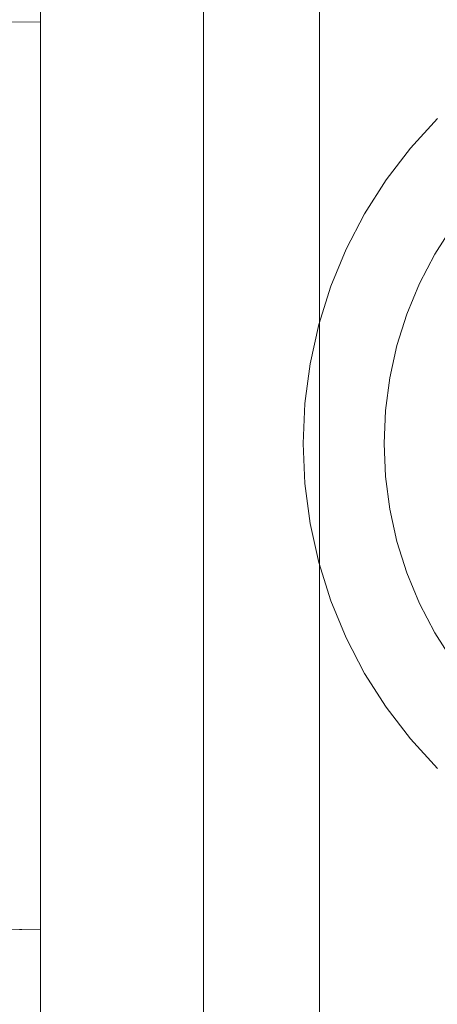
# Model space of a CAD drawing. Header units: millimetres. Extents: x -148 to 148, y -92 to 92.
# Tile 15 of 49: x -113 to -100, y 47 to 77. Entities that reach past the tile are written whole.
import ezdxf

# ---------------------------------------------------------------- set-up
doc = ezdxf.new("R2010")
doc.units = ezdxf.units.MM
doc.header["$LTSCALE"] = 25.4
doc.layers.add('Lighting-Moving Light', color=7, linetype='Continuous', lineweight=5, true_color=0x000000)

# ---------------------------------------------------------------- blocks, each defined once
blk = doc.blocks.new('Group-1')
at = {"layer": 'Lighting-Moving Light', "color": 7, "linetype": 'Continuous', "lineweight": 5, "transparency": 33554687}
for points in [[(-2119.658, -1205.846, -16.5), (-2124.623, -1200.88, -21.465), (-2124.623, -1384.88, -21.465), (-2119.658, -1379.915, -16.5)], [(-1905.589, -1205.846, -16.5), (-2119.658, -1205.846, -16.5), (-2119.658, -1379.915, -16.5), (-1905.589, -1379.915, -16.5)], [(-2116.123, -1209.38, -108.466), (-1909.124, -1209.38, -108.466), (-1909.124, -1376.38, -108.466), (-2116.123, -1376.38, -108.466)], [(-2124.623, -1216.036, -47.544), (-2124.623, -1216.036, -77.387), (-2129.144, -1216.075, -77.387), (-2129.144, -1216.075, -47.544)], [(-2131.457, -1243.789, -47.544), (-2131.457, -1243.789, -77.387), (-2124.623, -1243.669, -77.387), (-2124.623, -1243.669, -47.544)]]:
    blk.add_3dface(points, dxfattribs=at)
for points, invisible_edges in [([(-2124.623, -1384.88, -99.966), (-2124.623, -1200.88, -99.965), (-2124.623, -1200.88, -99.966)], 9), ([(-2124.623, -1200.88, -99.966), (-2116.123, -1209.38, -108.466), (-2116.123, -1376.38, -108.466), (-2124.623, -1384.88, -99.966)], 8), ([(-2124.623, -1384.88, -99.966), (-2124.623, -1384.88, -99.965), (-2124.623, -1200.88, -99.965)], 8), ([(-2124.623, -1200.88, -99.965), (-2124.623, -1342.091, -77.387), (-2124.623, -1243.669, -77.387)], 11), ([(-2124.623, -1243.669, -77.387), (-2124.623, -1216.036, -77.387), (-2124.623, -1200.88, -99.965)], 10), ([(-2124.623, -1200.88, -21.465), (-2124.623, -1216.036, -47.544), (-2124.623, -1243.669, -47.544)], 9), ([(-2124.623, -1243.669, -47.544), (-2124.623, -1342.091, -47.544), (-2124.623, -1200.88, -21.465)], 11), ([(-2124.623, -1200.88, -99.965), (-2124.623, -1384.88, -99.965), (-2124.623, -1369.725, -77.387), (-2124.623, -1342.091, -77.387)], 10), ([(-2124.623, -1384.88, -21.465), (-2124.623, -1200.88, -21.465), (-2124.623, -1342.091, -47.544), (-2124.623, -1369.725, -47.544)], 10), ([(-2124.623, -1216.036, -77.387), (-2124.623, -1216.036, -47.544), (-2124.623, -1200.88, -21.465), (-2124.623, -1200.88, -99.965)], 10), ([(-2129.144, -1216.075, -77.387), (-2124.623, -1216.036, -77.387), (-2124.623, -1243.669, -77.387), (-2131.457, -1243.789, -77.387)], 8), ([(-2131.457, -1243.789, -47.544), (-2124.623, -1243.669, -47.544), (-2124.623, -1216.036, -47.544), (-2129.144, -1216.075, -47.544)], 8), ([(-2114.092, -1220.85, -16.465), (-2113.348, -1219.881, -16.465), (-2112.523, -1218.981, -16.465), (-2102.623, -1228.88, -16.465)], 12), ([(-2112.523, -1218.981, -16.465), (-2113.348, -1219.881, -16.465), (-2111.455, -1221.47, -1.637), (-2110.775, -1220.728, -1.637)], 10), ([(-2113.348, -1219.881, -16.465), (-2114.092, -1220.85, -16.465), (-2112.067, -1222.268, -1.637), (-2111.455, -1221.47, -1.637)], 10), ([(-2115.312, -1222.964, -16.465), (-2114.748, -1221.88, -16.465), (-2114.092, -1220.85, -16.465), (-2102.623, -1228.88, -16.465)], 12), ([(-2114.092, -1220.85, -16.465), (-2114.748, -1221.88, -16.465), (-2112.607, -1223.116, -1.637), (-2112.067, -1222.268, -1.637)], 10), ([(-2114.748, -1221.88, -16.465), (-2115.312, -1222.964, -16.465), (-2113.072, -1224.008, -1.637), (-2112.607, -1223.116, -1.637)], 10), ([(-2112.578, -1223.133, -1.475), (-2112.039, -1222.287, -1.475), (-2112.067, -1222.268, -1.637), (-2112.607, -1223.116, -1.637)], 11), ([(-2112.537, -1223.157, -1.316), (-2112.001, -1222.314, -1.316), (-2112.039, -1222.287, -1.475), (-2112.578, -1223.133, -1.475)], 15), ([(-2112.485, -1223.187, -1.162), (-2111.952, -1222.349, -1.162), (-2112.001, -1222.314, -1.316), (-2112.537, -1223.157, -1.316)], 15), ([(-2116.146, -1225.257, -16.465), (-2115.779, -1224.092, -16.465), (-2115.312, -1222.964, -16.465), (-2102.623, -1228.88, -16.465)], 12), ([(-2115.312, -1222.964, -16.465), (-2115.779, -1224.092, -16.465), (-2113.457, -1224.937, -1.637), (-2113.072, -1224.008, -1.637)], 10), ([(-2113.041, -1224.023, -1.475), (-2112.578, -1223.133, -1.475), (-2112.607, -1223.116, -1.637), (-2113.072, -1224.008, -1.637)], 11), ([(-2112.998, -1224.042, -1.316), (-2112.537, -1223.157, -1.316), (-2112.578, -1223.133, -1.475), (-2113.041, -1224.023, -1.475)], 15), ([(-2112.944, -1224.068, -1.162), (-2112.485, -1223.187, -1.162), (-2112.537, -1223.157, -1.316), (-2112.998, -1224.042, -1.316)], 15), ([(-2112.878, -1224.099, -1.014), (-2112.422, -1223.223, -1.014), (-2112.485, -1223.187, -1.162), (-2112.944, -1224.068, -1.162)], 15), ([(-2112.802, -1224.134, -0.872), (-2112.349, -1223.265, -0.872), (-2112.422, -1223.223, -1.014), (-2112.878, -1224.099, -1.014)], 15), ([(-2112.714, -1224.175, -0.737), (-2112.266, -1223.313, -0.737), (-2112.349, -1223.265, -0.872), (-2112.802, -1224.134, -0.872)], 15), ([(-2112.618, -1224.22, -0.611), (-2112.173, -1223.367, -0.611), (-2112.266, -1223.313, -0.737), (-2112.714, -1224.175, -0.737)], 15), ([(-2112.512, -1224.269, -0.494), (-2112.072, -1223.425, -0.494), (-2112.173, -1223.367, -0.611), (-2112.618, -1224.22, -0.611)], 15), ([(-2115.779, -1224.092, -16.465), (-2116.146, -1225.257, -16.465), (-2113.759, -1225.897, -1.637), (-2113.457, -1224.937, -1.637)], 10), ([(-2113.425, -1224.949, -1.475), (-2113.041, -1224.023, -1.475), (-2113.072, -1224.008, -1.637), (-2113.457, -1224.937, -1.637)], 11), ([(-2113.381, -1224.965, -1.316), (-2112.998, -1224.042, -1.316), (-2113.041, -1224.023, -1.475), (-2113.425, -1224.949, -1.475)], 15), ([(-2113.324, -1224.986, -1.162), (-2112.944, -1224.068, -1.162), (-2112.998, -1224.042, -1.316), (-2113.381, -1224.965, -1.316)], 15), ([(-2113.256, -1225.01, -1.014), (-2112.878, -1224.099, -1.014), (-2112.944, -1224.068, -1.162), (-2113.324, -1224.986, -1.162)], 15), ([(-2113.176, -1225.039, -0.872), (-2112.802, -1224.134, -0.872), (-2112.878, -1224.099, -1.014), (-2113.256, -1225.01, -1.014)], 15), ([(-2113.086, -1225.072, -0.737), (-2112.714, -1224.175, -0.737), (-2112.802, -1224.134, -0.872), (-2113.176, -1225.039, -0.872)], 15), ([(-2112.986, -1225.109, -0.611), (-2112.618, -1224.22, -0.611), (-2112.714, -1224.175, -0.737), (-2113.086, -1225.072, -0.737)], 15), ([(-2112.876, -1225.149, -0.494), (-2112.512, -1224.269, -0.494), (-2112.618, -1224.22, -0.611), (-2112.986, -1225.109, -0.611)], 15), ([(-2112.757, -1225.192, -0.387), (-2112.397, -1224.323, -0.387), (-2112.512, -1224.269, -0.494), (-2112.876, -1225.149, -0.494)], 15), ([(-2112.631, -1225.238, -0.291), (-2112.275, -1224.38, -0.291), (-2112.397, -1224.323, -0.387), (-2112.757, -1225.192, -0.387)], 15), ([(-2112.498, -1225.286, -0.206), (-2112.147, -1224.44, -0.206), (-2112.275, -1224.38, -0.291), (-2112.631, -1225.238, -0.291)], 15), ([(-2113.726, -1225.905, -1.475), (-2113.425, -1224.949, -1.475), (-2113.457, -1224.937, -1.637), (-2113.759, -1225.897, -1.637)], 11), ([(-2113.681, -1225.918, -1.316), (-2113.381, -1224.965, -1.316), (-2113.425, -1224.949, -1.475), (-2113.726, -1225.905, -1.475)], 15), ([(-2113.623, -1225.933, -1.162), (-2113.324, -1224.986, -1.162), (-2113.381, -1224.965, -1.316), (-2113.681, -1225.918, -1.316)], 15), ([(-2113.553, -1225.952, -1.014), (-2113.256, -1225.01, -1.014), (-2113.324, -1224.986, -1.162), (-2113.623, -1225.933, -1.162)], 15), ([(-2113.471, -1225.974, -0.872), (-2113.176, -1225.039, -0.872), (-2113.256, -1225.01, -1.014), (-2113.553, -1225.952, -1.014)], 15), ([(-2113.378, -1225.999, -0.737), (-2113.086, -1225.072, -0.737), (-2113.176, -1225.039, -0.872), (-2113.471, -1225.974, -0.872)], 15), ([(-2102.623, -1228.88, -16.465), (-2116.57, -1227.66, -16.465), (-2116.411, -1226.449, -16.465), (-2116.146, -1225.257, -16.465)], 9), ([(-2116.146, -1225.257, -16.465), (-2116.411, -1226.449, -16.465), (-2113.977, -1226.878, -1.637), (-2113.759, -1225.897, -1.637)], 10), ([(-2113.275, -1226.026, -0.611), (-2112.986, -1225.109, -0.611), (-2113.086, -1225.072, -0.737), (-2113.378, -1225.999, -0.737)], 15), ([(-2113.162, -1226.057, -0.494), (-2112.876, -1225.149, -0.494), (-2112.986, -1225.109, -0.611), (-2113.275, -1226.026, -0.611)], 15), ([(-2113.04, -1226.089, -0.387), (-2112.757, -1225.192, -0.387), (-2112.876, -1225.149, -0.494), (-2113.162, -1226.057, -0.494)], 15), ([(-2112.91, -1226.124, -0.291), (-2112.631, -1225.238, -0.291), (-2112.757, -1225.192, -0.387), (-2113.04, -1226.089, -0.387)], 15), ([(-2112.773, -1226.161, -0.206), (-2112.498, -1225.286, -0.206), (-2112.631, -1225.238, -0.291), (-2112.91, -1226.124, -0.291)], 15), ([(-2112.63, -1226.199, -0.134), (-2112.358, -1225.337, -0.134), (-2112.498, -1225.286, -0.206), (-2112.773, -1226.161, -0.206)], 15), ([(-2112.481, -1226.239, -0.074), (-2112.213, -1225.39, -0.074), (-2112.358, -1225.337, -0.134), (-2112.63, -1226.199, -0.134)], 15), ([(-2113.943, -1226.884, -1.475), (-2113.726, -1225.905, -1.475), (-2113.759, -1225.897, -1.637), (-2113.977, -1226.878, -1.637)], 11), ([(-2113.897, -1226.893, -1.316), (-2113.681, -1225.918, -1.316), (-2113.726, -1225.905, -1.475), (-2113.943, -1226.884, -1.475)], 15), ([(-2113.838, -1226.903, -1.162), (-2113.623, -1225.933, -1.162), (-2113.681, -1225.918, -1.316), (-2113.897, -1226.893, -1.316)], 15), ([(-2113.766, -1226.916, -1.014), (-2113.553, -1225.952, -1.014), (-2113.623, -1225.933, -1.162), (-2113.838, -1226.903, -1.162)], 15), ([(-2113.683, -1226.93, -0.872), (-2113.471, -1225.974, -0.872), (-2113.553, -1225.952, -1.014), (-2113.766, -1226.916, -1.014)], 15), ([(-2113.589, -1226.947, -0.737), (-2113.378, -1225.999, -0.737), (-2113.471, -1225.974, -0.872), (-2113.683, -1226.93, -0.872)], 15), ([(-2113.483, -1226.965, -0.611), (-2113.275, -1226.026, -0.611), (-2113.378, -1225.999, -0.737), (-2113.589, -1226.947, -0.737)], 15), ([(-2113.368, -1226.986, -0.494), (-2113.162, -1226.057, -0.494), (-2113.275, -1226.026, -0.611), (-2113.483, -1226.965, -0.611)], 15), ([(-2113.244, -1227.008, -0.387), (-2113.04, -1226.089, -0.387), (-2113.162, -1226.057, -0.494), (-2113.368, -1226.986, -0.494)], 15), ([(-2113.111, -1227.031, -0.291), (-2112.91, -1226.124, -0.291), (-2113.04, -1226.089, -0.387), (-2113.244, -1227.008, -0.387)], 15), ([(-2112.972, -1227.056, -0.206), (-2112.773, -1226.161, -0.206), (-2112.91, -1226.124, -0.291), (-2113.111, -1227.031, -0.291)], 15), ([(-2112.825, -1227.081, -0.134), (-2112.63, -1226.199, -0.134), (-2112.773, -1226.161, -0.206), (-2112.972, -1227.056, -0.206)], 15), ([(-2112.674, -1227.108, -0.074), (-2112.481, -1226.239, -0.074), (-2112.63, -1226.199, -0.134), (-2112.825, -1227.081, -0.134)], 15), ([(-2112.518, -1227.136, -0.027), (-2112.328, -1226.28, -0.027), (-2112.481, -1226.239, -0.074), (-2112.674, -1227.108, -0.074)], 15), ([(-2116.411, -1226.449, -16.465), (-2116.57, -1227.66, -16.465), (-2114.108, -1227.876, -1.637), (-2113.977, -1226.878, -1.637)], 10), ([(-2114.074, -1227.879, -1.475), (-2113.943, -1226.884, -1.475), (-2113.977, -1226.878, -1.637), (-2114.108, -1227.876, -1.637)], 11), ([(-2114.027, -1227.883, -1.316), (-2113.897, -1226.893, -1.316), (-2113.943, -1226.884, -1.475), (-2114.074, -1227.879, -1.475)], 15), ([(-2113.968, -1227.888, -1.162), (-2113.838, -1226.903, -1.162), (-2113.897, -1226.893, -1.316), (-2114.027, -1227.883, -1.316)], 15), ([(-2113.895, -1227.894, -1.014), (-2113.766, -1226.916, -1.014), (-2113.838, -1226.903, -1.162), (-2113.968, -1227.888, -1.162)], 15), ([(-2113.811, -1227.902, -0.872), (-2113.683, -1226.93, -0.872), (-2113.766, -1226.916, -1.014), (-2113.895, -1227.894, -1.014)], 15), ([(-2113.715, -1227.91, -0.737), (-2113.589, -1226.947, -0.737), (-2113.683, -1226.93, -0.872), (-2113.811, -1227.902, -0.872)], 15), ([(-2113.609, -1227.919, -0.611), (-2113.483, -1226.965, -0.611), (-2113.589, -1226.947, -0.737), (-2113.715, -1227.91, -0.737)], 15), ([(-2113.492, -1227.929, -0.494), (-2113.368, -1226.986, -0.494), (-2113.483, -1226.965, -0.611), (-2113.609, -1227.919, -0.611)], 15), ([(-2113.367, -1227.94, -0.387), (-2113.244, -1227.008, -0.387), (-2113.368, -1226.986, -0.494), (-2113.492, -1227.929, -0.494)], 15), ([(-2113.233, -1227.952, -0.291), (-2113.111, -1227.031, -0.291), (-2113.244, -1227.008, -0.387), (-2113.367, -1227.94, -0.387)], 15), ([(-2113.091, -1227.965, -0.206), (-2112.972, -1227.056, -0.206), (-2113.111, -1227.031, -0.291), (-2113.233, -1227.952, -0.291)], 15), ([(-2112.943, -1227.977, -0.134), (-2112.825, -1227.081, -0.134), (-2112.972, -1227.056, -0.206), (-2113.091, -1227.965, -0.206)], 15), ([(-2112.79, -1227.991, -0.074), (-2112.674, -1227.108, -0.074), (-2112.825, -1227.081, -0.134), (-2112.943, -1227.977, -0.134)], 15), ([(-2112.632, -1228.005, -0.027), (-2112.518, -1227.136, -0.027), (-2112.674, -1227.108, -0.074), (-2112.79, -1227.991, -0.074)], 15), ([(-2112.471, -1228.019, 0.007), (-2112.358, -1227.164, 0.007), (-2112.518, -1227.136, -0.027), (-2112.632, -1228.005, -0.027)], 15), ([(-2116.57, -1227.66, -16.465), (-2116.623, -1228.88, -16.465), (-2114.152, -1228.88, -1.637), (-2114.108, -1227.876, -1.637)], 10), ([(-2116.57, -1230.101, -16.465), (-2116.623, -1228.88, -16.465), (-2116.57, -1227.66, -16.465), (-2102.623, -1228.88, -16.465)], 12), ([(-2114.118, -1228.88, -1.475), (-2114.074, -1227.879, -1.475), (-2114.108, -1227.876, -1.637), (-2114.152, -1228.88, -1.637)], 11), ([(-2114.071, -1228.88, -1.316), (-2114.027, -1227.883, -1.316), (-2114.074, -1227.879, -1.475), (-2114.118, -1228.88, -1.475)], 15), ([(-2114.011, -1228.88, -1.162), (-2113.968, -1227.888, -1.162), (-2114.027, -1227.883, -1.316), (-2114.071, -1228.88, -1.316)], 15), ([(-2113.938, -1228.88, -1.014), (-2113.895, -1227.894, -1.014), (-2113.968, -1227.888, -1.162), (-2114.011, -1228.88, -1.162)], 15), ([(-2113.854, -1228.88, -0.872), (-2113.811, -1227.902, -0.872), (-2113.895, -1227.894, -1.014), (-2113.938, -1228.88, -1.014)], 15), ([(-2113.758, -1228.88, -0.737), (-2113.715, -1227.91, -0.737), (-2113.811, -1227.902, -0.872), (-2113.854, -1228.88, -0.872)], 15), ([(-2113.651, -1228.88, -0.611), (-2113.609, -1227.919, -0.611), (-2113.715, -1227.91, -0.737), (-2113.758, -1228.88, -0.737)], 15), ([(-2113.534, -1228.88, -0.494), (-2113.492, -1227.929, -0.494), (-2113.609, -1227.919, -0.611), (-2113.651, -1228.88, -0.611)], 15), ([(-2113.408, -1228.88, -0.387), (-2113.367, -1227.94, -0.387), (-2113.492, -1227.929, -0.494), (-2113.534, -1228.88, -0.494)], 15), ([(-2113.273, -1228.88, -0.291), (-2113.233, -1227.952, -0.291), (-2113.367, -1227.94, -0.387), (-2113.408, -1228.88, -0.387)], 15), ([(-2113.131, -1228.88, -0.206), (-2113.091, -1227.965, -0.206), (-2113.233, -1227.952, -0.291), (-2113.273, -1228.88, -0.291)], 15), ([(-2112.983, -1228.88, -0.134), (-2112.943, -1227.977, -0.134), (-2113.091, -1227.965, -0.206), (-2113.131, -1228.88, -0.206)], 15), ([(-2112.829, -1228.88, -0.074), (-2112.79, -1227.991, -0.074), (-2112.943, -1227.977, -0.134), (-2112.983, -1228.88, -0.134)], 15), ([(-2112.67, -1228.88, -0.027), (-2112.632, -1228.005, -0.027), (-2112.79, -1227.991, -0.074), (-2112.829, -1228.88, -0.074)], 15), ([(-2112.508, -1228.88, 0.007), (-2112.471, -1228.019, 0.007), (-2112.632, -1228.005, -0.027), (-2112.67, -1228.88, -0.027)], 15), ([(-2116.623, -1228.88, -16.465), (-2116.57, -1230.101, -16.465), (-2114.108, -1229.885, -1.637), (-2114.152, -1228.88, -1.637)], 10), ([(-2116.146, -1232.504, -16.465), (-2116.411, -1231.311, -16.465), (-2116.57, -1230.101, -16.465), (-2102.623, -1228.88, -16.465)], 12), ([(-2115.312, -1234.797, -16.465), (-2115.779, -1233.669, -16.465), (-2116.146, -1232.504, -16.465), (-2102.623, -1228.88, -16.465)], 12), ([(-2114.092, -1236.91, -16.465), (-2114.748, -1235.88, -16.465), (-2115.312, -1234.797, -16.465), (-2102.623, -1228.88, -16.465)], 12), ([(-2114.074, -1229.882, -1.475), (-2114.118, -1228.88, -1.475), (-2114.152, -1228.88, -1.637), (-2114.108, -1229.885, -1.637)], 11), ([(-2114.027, -1229.878, -1.316), (-2114.071, -1228.88, -1.316), (-2114.118, -1228.88, -1.475), (-2114.074, -1229.882, -1.475)], 15), ([(-2112.523, -1238.78, -16.465), (-2113.348, -1237.879, -16.465), (-2114.092, -1236.91, -16.465), (-2102.623, -1228.88, -16.465)], 12), ([(-2113.968, -1229.873, -1.162), (-2114.011, -1228.88, -1.162), (-2114.071, -1228.88, -1.316), (-2114.027, -1229.878, -1.316)], 15), ([(-2113.895, -1229.867, -1.014), (-2113.938, -1228.88, -1.014), (-2114.011, -1228.88, -1.162), (-2113.968, -1229.873, -1.162)], 15), ([(-2113.811, -1229.859, -0.872), (-2113.854, -1228.88, -0.872), (-2113.938, -1228.88, -1.014), (-2113.895, -1229.867, -1.014)], 15), ([(-2113.715, -1229.851, -0.737), (-2113.758, -1228.88, -0.737), (-2113.854, -1228.88, -0.872), (-2113.811, -1229.859, -0.872)], 15), ([(-2113.609, -1229.841, -0.611), (-2113.651, -1228.88, -0.611), (-2113.758, -1228.88, -0.737), (-2113.715, -1229.851, -0.737)], 15), ([(-2113.492, -1229.831, -0.494), (-2113.534, -1228.88, -0.494), (-2113.651, -1228.88, -0.611), (-2113.609, -1229.841, -0.611)], 15), ([(-2113.367, -1229.82, -0.387), (-2113.408, -1228.88, -0.387), (-2113.534, -1228.88, -0.494), (-2113.492, -1229.831, -0.494)], 15), ([(-2113.233, -1229.809, -0.291), (-2113.273, -1228.88, -0.291), (-2113.408, -1228.88, -0.387), (-2113.367, -1229.82, -0.387)], 15), ([(-2113.091, -1229.796, -0.206), (-2113.131, -1228.88, -0.206), (-2113.273, -1228.88, -0.291), (-2113.233, -1229.809, -0.291)], 15), ([(-2112.943, -1229.783, -0.134), (-2112.983, -1228.88, -0.134), (-2113.131, -1228.88, -0.206), (-2113.091, -1229.796, -0.206)], 15), ([(-2112.79, -1229.77, -0.074), (-2112.829, -1228.88, -0.074), (-2112.983, -1228.88, -0.134), (-2112.943, -1229.783, -0.134)], 15), ([(-2112.632, -1229.756, -0.027), (-2112.67, -1228.88, -0.027), (-2112.829, -1228.88, -0.074), (-2112.79, -1229.77, -0.074)], 15), ([(-2112.471, -1229.742, 0.007), (-2112.508, -1228.88, 0.007), (-2112.67, -1228.88, -0.027), (-2112.632, -1229.756, -0.027)], 15), ([(-2113.589, -1230.814, -0.737), (-2113.715, -1229.851, -0.737), (-2113.811, -1229.859, -0.872), (-2113.683, -1230.83, -0.872)], 15), ([(-2113.483, -1230.795, -0.611), (-2113.609, -1229.841, -0.611), (-2113.715, -1229.851, -0.737), (-2113.589, -1230.814, -0.737)], 15), ([(-2113.368, -1230.775, -0.494), (-2113.492, -1229.831, -0.494), (-2113.609, -1229.841, -0.611), (-2113.483, -1230.795, -0.611)], 15), ([(-2113.244, -1230.753, -0.387), (-2113.367, -1229.82, -0.387), (-2113.492, -1229.831, -0.494), (-2113.368, -1230.775, -0.494)], 15), ([(-2113.111, -1230.73, -0.291), (-2113.233, -1229.809, -0.291), (-2113.367, -1229.82, -0.387), (-2113.244, -1230.753, -0.387)], 15), ([(-2112.972, -1230.705, -0.206), (-2113.091, -1229.796, -0.206), (-2113.233, -1229.809, -0.291), (-2113.111, -1230.73, -0.291)], 15), ([(-2112.825, -1230.679, -0.134), (-2112.943, -1229.783, -0.134), (-2113.091, -1229.796, -0.206), (-2112.972, -1230.705, -0.206)], 15), ([(-2112.674, -1230.652, -0.074), (-2112.79, -1229.77, -0.074), (-2112.943, -1229.783, -0.134), (-2112.825, -1230.679, -0.134)], 15), ([(-2112.518, -1230.625, -0.027), (-2112.632, -1229.756, -0.027), (-2112.79, -1229.77, -0.074), (-2112.674, -1230.652, -0.074)], 15), ([(-2112.358, -1230.597, 0.007), (-2112.471, -1229.742, 0.007), (-2112.632, -1229.756, -0.027), (-2112.518, -1230.625, -0.027)], 15), ([(-2116.57, -1230.101, -16.465), (-2116.411, -1231.311, -16.465), (-2113.977, -1230.882, -1.637), (-2114.108, -1229.885, -1.637)], 10), ([(-2113.943, -1230.876, -1.475), (-2114.074, -1229.882, -1.475), (-2114.108, -1229.885, -1.637), (-2113.977, -1230.882, -1.637)], 11), ([(-2113.897, -1230.868, -1.316), (-2114.027, -1229.878, -1.316), (-2114.074, -1229.882, -1.475), (-2113.943, -1230.876, -1.475)], 15), ([(-2113.838, -1230.858, -1.162), (-2113.968, -1229.873, -1.162), (-2114.027, -1229.878, -1.316), (-2113.897, -1230.868, -1.316)], 15), ([(-2113.766, -1230.845, -1.014), (-2113.895, -1229.867, -1.014), (-2113.968, -1229.873, -1.162), (-2113.838, -1230.858, -1.162)], 15), ([(-2113.683, -1230.83, -0.872), (-2113.811, -1229.859, -0.872), (-2113.895, -1229.867, -1.014), (-2113.766, -1230.845, -1.014)], 15), ([(-2113.04, -1231.672, -0.387), (-2113.244, -1230.753, -0.387), (-2113.368, -1230.775, -0.494), (-2113.162, -1231.704, -0.494)], 15), ([(-2112.91, -1231.637, -0.291), (-2113.111, -1230.73, -0.291), (-2113.244, -1230.753, -0.387), (-2113.04, -1231.672, -0.387)], 15), ([(-2112.773, -1231.6, -0.206), (-2112.972, -1230.705, -0.206), (-2113.111, -1230.73, -0.291), (-2112.91, -1231.637, -0.291)], 15), ([(-2112.63, -1231.562, -0.134), (-2112.825, -1230.679, -0.134), (-2112.972, -1230.705, -0.206), (-2112.773, -1231.6, -0.206)], 15), ([(-2112.481, -1231.522, -0.074), (-2112.674, -1230.652, -0.074), (-2112.825, -1230.679, -0.134), (-2112.63, -1231.562, -0.134)], 15), ([(-2112.328, -1231.481, -0.027), (-2112.518, -1230.625, -0.027), (-2112.674, -1230.652, -0.074), (-2112.481, -1231.522, -0.074)], 15), ([(-2116.411, -1231.311, -16.465), (-2116.146, -1232.504, -16.465), (-2113.759, -1231.864, -1.637), (-2113.977, -1230.882, -1.637)], 10), ([(-2113.726, -1231.855, -1.475), (-2113.943, -1230.876, -1.475), (-2113.977, -1230.882, -1.637), (-2113.759, -1231.864, -1.637)], 11), ([(-2113.681, -1231.843, -1.316), (-2113.897, -1230.868, -1.316), (-2113.943, -1230.876, -1.475), (-2113.726, -1231.855, -1.475)], 15), ([(-2113.623, -1231.828, -1.162), (-2113.838, -1230.858, -1.162), (-2113.897, -1230.868, -1.316), (-2113.681, -1231.843, -1.316)], 15), ([(-2113.553, -1231.809, -1.014), (-2113.766, -1230.845, -1.014), (-2113.838, -1230.858, -1.162), (-2113.623, -1231.828, -1.162)], 15), ([(-2113.471, -1231.787, -0.872), (-2113.683, -1230.83, -0.872), (-2113.766, -1230.845, -1.014), (-2113.553, -1231.809, -1.014)], 15), ([(-2113.378, -1231.762, -0.737), (-2113.589, -1230.814, -0.737), (-2113.683, -1230.83, -0.872), (-2113.471, -1231.787, -0.872)], 15), ([(-2113.275, -1231.734, -0.611), (-2113.483, -1230.795, -0.611), (-2113.589, -1230.814, -0.737), (-2113.378, -1231.762, -0.737)], 15), ([(-2113.162, -1231.704, -0.494), (-2113.368, -1230.775, -0.494), (-2113.483, -1230.795, -0.611), (-2113.275, -1231.734, -0.611)], 15), ([(-2112.631, -1232.523, -0.291), (-2112.91, -1231.637, -0.291), (-2113.04, -1231.672, -0.387), (-2112.757, -1232.569, -0.387)], 15), ([(-2112.498, -1232.474, -0.206), (-2112.773, -1231.6, -0.206), (-2112.91, -1231.637, -0.291), (-2112.631, -1232.523, -0.291)], 15), ([(-2112.358, -1232.423, -0.134), (-2112.63, -1231.562, -0.134), (-2112.773, -1231.6, -0.206), (-2112.498, -1232.474, -0.206)], 15), ([(-2112.213, -1232.371, -0.074), (-2112.481, -1231.522, -0.074), (-2112.63, -1231.562, -0.134), (-2112.358, -1232.423, -0.134)], 15), ([(-2116.146, -1232.504, -16.465), (-2115.779, -1233.669, -16.465), (-2113.457, -1232.823, -1.637), (-2113.759, -1231.864, -1.637)], 10), ([(-2113.425, -1232.812, -1.475), (-2113.726, -1231.855, -1.475), (-2113.759, -1231.864, -1.637), (-2113.457, -1232.823, -1.637)], 11), ([(-2113.381, -1232.796, -1.316), (-2113.681, -1231.843, -1.316), (-2113.726, -1231.855, -1.475), (-2113.425, -1232.812, -1.475)], 15), ([(-2113.324, -1232.775, -1.162), (-2113.623, -1231.828, -1.162), (-2113.681, -1231.843, -1.316), (-2113.381, -1232.796, -1.316)], 15), ([(-2113.256, -1232.75, -1.014), (-2113.553, -1231.809, -1.014), (-2113.623, -1231.828, -1.162), (-2113.324, -1232.775, -1.162)], 15), ([(-2113.176, -1232.721, -0.872), (-2113.471, -1231.787, -0.872), (-2113.553, -1231.809, -1.014), (-2113.256, -1232.75, -1.014)], 15), ([(-2113.086, -1232.688, -0.737), (-2113.378, -1231.762, -0.737), (-2113.471, -1231.787, -0.872), (-2113.176, -1232.721, -0.872)], 15), ([(-2112.986, -1232.652, -0.611), (-2113.275, -1231.734, -0.611), (-2113.378, -1231.762, -0.737), (-2113.086, -1232.688, -0.737)], 15), ([(-2112.876, -1232.612, -0.494), (-2113.162, -1231.704, -0.494), (-2113.275, -1231.734, -0.611), (-2112.986, -1232.652, -0.611)], 15), ([(-2112.757, -1232.569, -0.387), (-2113.04, -1231.672, -0.387), (-2113.162, -1231.704, -0.494), (-2112.876, -1232.612, -0.494)], 15), ([(-2112.275, -1233.381, -0.291), (-2112.631, -1232.523, -0.291), (-2112.757, -1232.569, -0.387), (-2112.397, -1233.438, -0.387)], 15), ([(-2112.147, -1233.321, -0.206), (-2112.498, -1232.474, -0.206), (-2112.631, -1232.523, -0.291), (-2112.275, -1233.381, -0.291)], 15), ([(-2115.779, -1233.669, -16.465), (-2115.312, -1234.797, -16.465), (-2113.072, -1233.753, -1.637), (-2113.457, -1232.823, -1.637)], 10), ([(-2113.041, -1233.738, -1.475), (-2113.425, -1232.812, -1.475), (-2113.457, -1232.823, -1.637), (-2113.072, -1233.753, -1.637)], 11), ([(-2112.998, -1233.718, -1.316), (-2113.381, -1232.796, -1.316), (-2113.425, -1232.812, -1.475), (-2113.041, -1233.738, -1.475)], 15), ([(-2112.944, -1233.693, -1.162), (-2113.324, -1232.775, -1.162), (-2113.381, -1232.796, -1.316), (-2112.998, -1233.718, -1.316)], 15), ([(-2112.878, -1233.662, -1.014), (-2113.256, -1232.75, -1.014), (-2113.324, -1232.775, -1.162), (-2112.944, -1233.693, -1.162)], 15), ([(-2112.802, -1233.626, -0.872), (-2113.176, -1232.721, -0.872), (-2113.256, -1232.75, -1.014), (-2112.878, -1233.662, -1.014)], 15), ([(-2112.714, -1233.586, -0.737), (-2113.086, -1232.688, -0.737), (-2113.176, -1232.721, -0.872), (-2112.802, -1233.626, -0.872)], 15), ([(-2112.618, -1233.541, -0.611), (-2112.986, -1232.652, -0.611), (-2113.086, -1232.688, -0.737), (-2112.714, -1233.586, -0.737)], 15), ([(-2112.512, -1233.491, -0.494), (-2112.876, -1232.612, -0.494), (-2112.986, -1232.652, -0.611), (-2112.618, -1233.541, -0.611)], 15), ([(-2112.397, -1233.438, -0.387), (-2112.757, -1232.569, -0.387), (-2112.876, -1232.612, -0.494), (-2112.512, -1233.491, -0.494)], 15), ([(-2115.312, -1234.797, -16.465), (-2114.748, -1235.88, -16.465), (-2112.607, -1234.645, -1.637), (-2113.072, -1233.753, -1.637)], 10), ([(-2112.578, -1234.628, -1.475), (-2113.041, -1233.738, -1.475), (-2113.072, -1233.753, -1.637), (-2112.607, -1234.645, -1.637)], 11), ([(-2112.537, -1234.604, -1.316), (-2112.998, -1233.718, -1.316), (-2113.041, -1233.738, -1.475), (-2112.578, -1234.628, -1.475)], 15), ([(-2112.485, -1234.574, -1.162), (-2112.944, -1233.693, -1.162), (-2112.998, -1233.718, -1.316), (-2112.537, -1234.604, -1.316)], 15), ([(-2112.422, -1234.538, -1.014), (-2112.878, -1233.662, -1.014), (-2112.944, -1233.693, -1.162), (-2112.485, -1234.574, -1.162)], 15), ([(-2112.349, -1234.495, -0.872), (-2112.802, -1233.626, -0.872), (-2112.878, -1233.662, -1.014), (-2112.422, -1234.538, -1.014)], 15), ([(-2112.266, -1234.447, -0.737), (-2112.714, -1233.586, -0.737), (-2112.802, -1233.626, -0.872), (-2112.349, -1234.495, -0.872)], 15), ([(-2112.173, -1234.394, -0.611), (-2112.618, -1233.541, -0.611), (-2112.714, -1233.586, -0.737), (-2112.266, -1234.447, -0.737)], 15), ([(-2112.072, -1234.336, -0.494), (-2112.512, -1233.491, -0.494), (-2112.618, -1233.541, -0.611), (-2112.173, -1234.394, -0.611)], 15), ([(-2114.748, -1235.88, -16.465), (-2114.092, -1236.91, -16.465), (-2112.067, -1235.493, -1.637), (-2112.607, -1234.645, -1.637)], 10), ([(-2112.039, -1235.473, -1.475), (-2112.578, -1234.628, -1.475), (-2112.607, -1234.645, -1.637), (-2112.067, -1235.493, -1.637)], 11), ([(-2112.001, -1235.446, -1.316), (-2112.537, -1234.604, -1.316), (-2112.578, -1234.628, -1.475), (-2112.039, -1235.473, -1.475)], 15), ([(-2111.952, -1235.412, -1.162), (-2112.485, -1234.574, -1.162), (-2112.537, -1234.604, -1.316), (-2112.001, -1235.446, -1.316)], 15), ([(-2114.092, -1236.91, -16.465), (-2113.348, -1237.879, -16.465), (-2111.455, -1236.291, -1.637), (-2112.067, -1235.493, -1.637)], 10), ([(-2113.348, -1237.879, -16.465), (-2112.523, -1238.78, -16.465), (-2110.775, -1237.032, -1.637), (-2111.455, -1236.291, -1.637)], 10), ([(-2124.623, -1342.091, -77.387), (-2124.623, -1342.091, -47.544), (-2124.623, -1243.669, -47.544), (-2124.623, -1243.669, -77.387)], 10)]:
    blk.add_3dface(points, dxfattribs=dict(at, invisible_edges=invisible_edges))
at = {"layer": 'Lighting-Moving Light', "color": 0, "flags": 1}
for tag in ['Yoke', 'Weight', 'Weight', 'Wattage', '3D_Symbol_Name', 'Candlepower', 'Body', 'Model_Name', 'Beam_Angle', 'Field_Angle', 'Remarks', 'Beam_Angle_2', 'Field_Angle_2', 'Num_Channels', 'Frame_Size', 'Device_Type', 'FixtureID', 'Frame_Size', 'Base', 'Lens', 'Inst_Type', 'Lamp']:
    blk.add_attdef(tag, (-2481.594, 128.93), '', height=0.18, dxfattribs=at)

msp = doc.modelspace()

# ---------------------------------------------------------------- block references
at = {"layer": 'Lighting-Moving Light', "color": 7, "transparency": 33554687}
msp.add_blockref('Group-1', (2012.623, 1292.88), dxfattribs=at)

doc.saveas('drawing.dxf')
